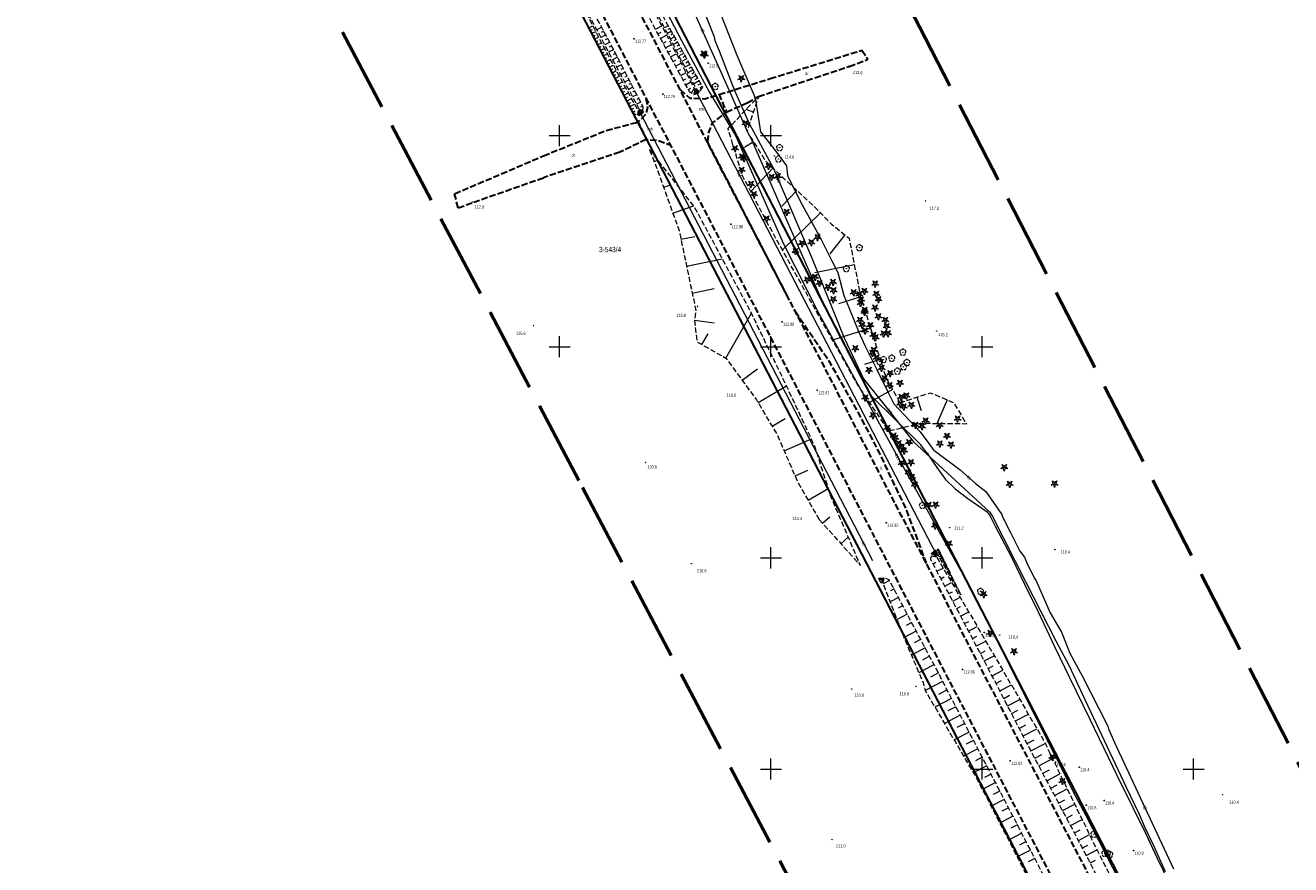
# Model space of a CAD drawing. Header units: metres. Extents: x 7531673 to 7533164, y 5721297 to 5724010.
# Tile 25 of 58: x 7532524 to 7532823, y 5721977 to 5722176. Entities that reach past the tile are written whole.
import ezdxf
from ezdxf.enums import TextEntityAlignment as Align

# ---------------------------------------------------------------- set-up
doc = ezdxf.new("R2010")
doc.units = ezdxf.units.M
for name, pattern in [('2_KTJZ01', [2, 1.5, -0.5]), ('4_1', [0]), ('4_SUPK_01', [0]), ('4_SUPT_01', [0]), ('GDE', [0]), ('GUZ', [1, 0.5, -0.5]), ('L_0_05', [1.75, 1.25, -0.5]), ('L_0_06', [2, 1.5, -0.5]), ('L_0_09', [2.5, 2, -0.5])]:
    doc.linetypes.add(name, pattern=pattern)
doc.layers.get('0').update_dxf_attribs({"color": 252})
for name, color, linetype, lineweight in [('Dzialki', 80, 'GDE', 30), ('jezdnia', 252, 'L_0_06', 18), ('k', 252, 'Continuous', 18), ('KTJZ_E_T_0', 252, 'Continuous', 15), ('KTJZ_L_0', 252, '2_KTJZ01', 18), ('Numery_dzialek', 80, 'Continuous', 30), ('opis', 7, 'Continuous', 18), ('RTPW_T_0', 252, 'Continuous', 15), ('RTPW_T_1', 252, 'Continuous', 15), ('skarpa_nieumocniona', 252, 'L_0_05', 18), ('skarpa_umocniona', 252, 'Continuous', 18), ('SUPK_E_T_0', 24, 'Continuous', 15), ('SUPK_L_0', 24, '4_SUPK_01', 18), ('SUPT_E_T_0', 30, 'Continuous', 15), ('SUPT_L_0', 30, '4_SUPT_01', 18), ('SUTT_T_0', 30, 'Continuous', 18), ('SUXX_T_6', 7, 'Continuous', 18), ('Uzytki', 252, 'GUZ', 18), ('wysokosci_naturalne', 7, 'Continuous', 18), ('wysokosci_sztuczne', 7, 'Continuous', 18)]:
    doc.layers.add(name, color=color, linetype=linetype, lineweight=lineweight)
doc.layers.add('zakres', color=7, linetype='L_0_09', lineweight=50, true_color=0xff05ff)
doc.styles.get("Standard").update_dxf_attribs({"font": 'arial.ttf'})

# ---------------------------------------------------------------- blocks, each defined once
blk = doc.blocks.new('2_RTPW01')
at = {"linetype": 'Continuous'}
blk.add_circle((0, 0), 0.045, dxfattribs=at)
blk = doc.blocks.new('2_RTPW02')
at = {"linetype": 'Continuous'}
blk.add_circle((0, 0), 0.045, dxfattribs=at)
blk = doc.blocks.new('4_SUPS01_07')
at = {"linetype": 'Continuous'}
blk.add_circle((0, 0), 0.0625, dxfattribs=at)
blk = doc.blocks.new('4_SUXX')
at = {"linetype": 'Continuous'}
blk.add_line((0, -0.25), (0, 0.25), dxfattribs=at)
blk = doc.blocks.new('OBOP01_01')
at = {"linetype": 'Continuous', "lineweight": 18}
blk.add_hatch(color=0, dxfattribs=at).paths.add_polyline_path([(0, -0.1, 1), (0, 0.1, 1)])
at = {"color": 0, "linetype": 'Continuous', "lineweight": 18, "flags": 128}
blk.add_lwpolyline([(0, -1.74), (-0.35, -0.48), (-1.65, -0.54), (-0.57, 0.18), (-1.02, 1.4), (0, 0.6), (1.02, 1.4), (0.57, 0.18), (1.65, -0.54), (0.35, -0.48), (0, -1.74)], dxfattribs=at)
at = {"color": 0, "linetype": 'Continuous', "lineweight": 18}
blk.add_circle((0, 0), 0.1, dxfattribs=at)
blk = doc.blocks.new('OBOP02_01')
at = {"linetype": 'Continuous', "lineweight": 18}
blk.add_hatch(color=0, dxfattribs=at).paths.add_polyline_path([(0, -0.1, 1), (0, 0.1, 1)])
at = {"color": 0, "linetype": 'Continuous', "lineweight": 18}
blk.add_circle((0, 0), 0.1, dxfattribs=at)
for centre, radius, start, end in [((-0.77, 0.25), 0.7, 101.63363, 222.66269), ((0, 0.8), 0.7, 29.84593, 150.15407), ((0.77, 0.25), 0.7, 317.33731, 78.36637), ((-0.46, -0.64), 0.71, 174.36932, 292.55725), ((0.46, -0.64), 0.71, 247.44275, 5.63068)]:
    blk.add_arc(centre, radius, start, end, dxfattribs=at)
blk = doc.blocks.new('RTPW01')
at = {"linetype": 'Continuous', "lineweight": 13}
blk.add_hatch(color=0, dxfattribs=at).paths.add_polyline_path([(0, -0.09, 1), (0, 0.09, 1)])
at = {"color": 0, "linetype": 'Continuous', "lineweight": 13}
blk.add_circle((0, 0), 0.0906, dxfattribs=at)
blk = doc.blocks.new('RTPW02')
at = {"linetype": 'Continuous', "lineweight": 13}
blk.add_hatch(color=0, dxfattribs=at).paths.add_polyline_path([(0, -0.09, 1), (0, 0.09, 1)])
at = {"color": 0, "linetype": 'Continuous', "lineweight": 13}
blk.add_circle((0, 0), 0.0906, dxfattribs=at)

msp = doc.modelspace()

# ---------------------------------------------------------------- linework, layer by layer
at = {"layer": 'Dzialki'}
for p, q in [((7532633.52, 5722263.15), (7532723.82, 5722088.06)), ((7532706.81, 5722079.29), (7532640.69, 5722206.86)), ((7532723.82, 5722088.06), (7532814.11, 5721912.97)), ((7532797.47, 5721904.39), (7532706.81, 5722079.29))]:
    msp.add_line(p, q, dxfattribs=at)
at = {"layer": 'jezdnia', "color": 251, "lineweight": 30, "flags": 128}
for points in [[(7532965.41, 5721608.83), (7532950.56, 5721637.5), (7532938.49, 5721660.78), (7532928.32, 5721680.42), (7532916.09, 5721703.96), (7532900.52, 5721734.01), (7532886.19, 5721761.61), (7532873.62, 5721785.82), (7532859.64, 5721812.77), (7532841.13, 5721848.28), (7532831.83, 5721866.21), (7532817.03, 5721894.56), (7532808.94, 5721910.2), (7532796.93, 5721933.25), (7532784.88, 5721956.37), (7532772.95, 5721979.29), (7532760.06, 5722004), (7532748.78, 5722025.57), (7532736.83, 5722048.64), (7532730.53, 5722060.69), (7532724.03, 5722073.21), (7532718.51, 5722083.95), (7532712.64, 5722095.2), (7532705.94, 5722108), (7532694.05, 5722130.93), (7532684.98, 5722148.36), (7532678.5, 5722160.87), (7532671.37, 5722174.56), (7532661.79, 5722192.96), (7532652.83, 5722210.22), (7532652.15, 5722211.63), (7532648.99, 5722218.17), (7532642.87, 5722230.85), (7532635.3, 5722246.57), (7532628.61, 5722259.73)], [(7532640.18, 5722213), (7532645, 5722207.54), (7532654.79, 5722188.86), (7532664.07, 5722171.1), (7532670.39, 5722158.85), (7532676.17, 5722147.84), (7532687.04, 5722126.94), (7532698.99, 5722103.93), (7532707.21, 5722088.13), (7532723.52, 5722056.73), (7532741.8, 5722021.6), (7532753.05, 5722000.01), (7532765.91, 5721975.34), (7532777.72, 5721952.62), (7532789.8, 5721929.42), (7532801.73, 5721906.58), (7532809.96, 5721890.69), (7532824.88, 5721862.11), (7532833.8, 5721845), (7532852.63, 5721808.89), (7532866.54, 5721782.16), (7532879.36, 5721757.4), (7532893.53, 5721730.06), (7532909.09, 5721700.02), (7532920.88, 5721677.22), (7532931.6, 5721656.57), (7532943.45, 5721633.69), (7532958.36, 5721604.94)], [(7532670.39, 5722158.85), (7532670.82, 5722156.68), (7532670.38, 5722155.03), (7532668.55, 5722153.2), (7532670.51, 5722149.05), (7532673.08, 5722148.92), (7532676.17, 5722147.84)], [(7532678.5, 5722160.87), (7532680.78, 5722158.88), (7532684.34, 5722158.72), (7532687.73, 5722159.72), (7532689.46, 5722155.57), (7532686.08, 5722152.99), (7532685.15, 5722150.51), (7532684.98, 5722148.36)], [(7532736.83, 5722048.64), (7532732.12, 5722061.24), (7532725.63, 5722075.01), (7532720.49, 5722084.81), (7532713.85, 5722096.42), (7532705.94, 5722108)]]:
    msp.add_lwpolyline(points, dxfattribs=at)
at = {"layer": 'k', "linetype": 'Continuous', "lineweight": 18, "flags": 128}
for points in [[(7532650, 5722147.5), (7532650, 5722152.5)], [(7532700, 5722147.5), (7532700, 5722152.5)], [(7532647.5, 5722150), (7532652.5, 5722150)], [(7532697.5, 5722150), (7532702.5, 5722150)], [(7532650, 5722097.5), (7532650, 5722102.5)], [(7532700, 5722097.5), (7532700, 5722102.5)], [(7532750, 5722097.5), (7532750, 5722102.5)], [(7532647.5, 5722100), (7532652.5, 5722100)], [(7532697.5, 5722100), (7532702.5, 5722100)], [(7532747.5, 5722100), (7532752.5, 5722100)], [(7532700, 5722047.5), (7532700, 5722052.5)], [(7532750, 5722047.5), (7532750, 5722052.5)], [(7532697.5, 5722050), (7532702.5, 5722050)], [(7532747.5, 5722050), (7532752.5, 5722050)], [(7532697.5, 5722000), (7532702.5, 5722000)], [(7532700, 5721997.5), (7532700, 5722002.5)], [(7532747.5, 5722000), (7532752.5, 5722000)], [(7532750, 5721997.5), (7532750, 5722002.5)], [(7532797.5, 5722000), (7532802.5, 5722000)], [(7532800, 5721997.5), (7532800, 5722002.5)]]:
    msp.add_lwpolyline(points, dxfattribs=at)
at = {"layer": 'KTJZ_L_0', "color": 251, "linetype": '2_KTJZ01', "lineweight": 30}
for p, q in [((7532699.83, 5722163.49), (7532721.54, 5722170.22)), ((7532718.55, 5722166.36), (7532722.94, 5722168.06)), ((7532721.54, 5722170.22), (7532722.94, 5722168.06)), ((7532697.05, 5722159.27), (7532718.55, 5722166.36)), ((7532687.73, 5722159.72), (7532699.83, 5722163.49)), ((7532694.39, 5722157.76), (7532697.05, 5722159.27)), ((7532697.05, 5722159.27), (7532697.05, 5722159.27)), ((7532689.46, 5722155.57), (7532694.39, 5722157.76)), ((7532661.04, 5722151.21), (7532668.55, 5722153.2)), ((7532646.18, 5722145.22), (7532661.04, 5722151.21)), ((7532670.51, 5722149.05), (7532664.26, 5722146.06)), ((7532684.88, 5722148.62), (7532704.27, 5722111.11)), ((7532625.15, 5722136.21), (7532646.18, 5722145.22)), ((7532664.26, 5722146.06), (7532646.19, 5722140.02)), ((7532629.66, 5722134.22), (7532646.19, 5722140.02)), ((7532625.97, 5722132.88), (7532625.15, 5722136.21)), ((7532625.97, 5722132.88), (7532629.66, 5722134.22))]:
    msp.add_line(p, q, dxfattribs=at)
at = {"layer": 'skarpa_nieumocniona', "color": 252, "lineweight": 18, "flags": 128}
for points in [[(7532681.98, 5722160.94), (7532681.79, 5722159.72), (7532680.79, 5722160.29), (7532672.62, 5722175.28), (7532662.98, 5722193.83), (7532653.56, 5722212.18), (7532650.43, 5722218.9), (7532644.41, 5722231.46), (7532636.66, 5722247.29), (7532631, 5722258.98), (7532632.34, 5722259.47), (7532637.87, 5722247.81), (7532645.53, 5722232.08), (7532651.63, 5722219.8), (7532654.9, 5722213), (7532664.62, 5722194.25), (7532674.05, 5722176.19)], [(7532682.28, 5722161.06), (7532682.9, 5722160.08), (7532683.86, 5722161.48), (7532675.21, 5722176.9), (7532665.8, 5722194.91), (7532656.22, 5722213.57), (7532652.81, 5722220.36), (7532646.74, 5722232.77), (7532639.11, 5722248.45), (7532633.35, 5722259.7), (7532632.83, 5722259.57), (7532638.27, 5722248), (7532645.92, 5722232.31), (7532651.89, 5722219.91), (7532655.17, 5722213.17), (7532664.96, 5722194.55), (7532674.36, 5722176.37)], [(7532668.59, 5722155.8), (7532668.84, 5722154.79), (7532667.65, 5722154.98), (7532660.22, 5722169.16), (7532651.3, 5722186.84), (7532641.04, 5722206.4), (7532641.25, 5722207.14), (7532641.84, 5722206.38), (7532652.05, 5722187.33), (7532660.99, 5722169.85)], [(7532668.94, 5722156.07), (7532669.81, 5722155.53), (7532669.76, 5722156.77), (7532662.72, 5722170.45), (7532653.35, 5722188.03), (7532643.43, 5722207.1), (7532642.1, 5722207.64), (7532642.28, 5722206.63), (7532652.21, 5722187.47), (7532661.39, 5722170.08)], [(7532730.52, 5722086.71), (7532737.74, 5722089.11), (7532743.28, 5722086.73), (7532746.26, 5722081.69), (7532735.31, 5722081.81), (7532727.93, 5722080), (7532720.48, 5722091.06), (7532710.96, 5722108.04), (7532699.46, 5722128.76), (7532693.26, 5722140.5), (7532689.84, 5722151.64), (7532697.05, 5722159.27), (7532694.35, 5722150.96), (7532698.83, 5722143.82), (7532710.72, 5722132.72), (7532714.34, 5722128.99), (7532718.48, 5722125.73), (7532721.22, 5722111.93), (7532727.15, 5722092.82)], [(7532711.43, 5722059.06), (7532721.16, 5722048.23), (7532714.08, 5722064.8), (7532710.41, 5722076.39), (7532703.31, 5722091.51), (7532694.88, 5722108.98), (7532681.89, 5722133.12), (7532671.18, 5722146.88), (7532672.78, 5722142.83), (7532678.27, 5722127.49), (7532682.24, 5722108.59), (7532681.9, 5722106.14), (7532682.53, 5722101.16), (7532689.35, 5722097.28), (7532696.55, 5722087.46), (7532701.49, 5722079.1), (7532706.36, 5722067.9)], [(7532961.67, 5721622.14), (7532962, 5721621.09), (7532961.03, 5721621.09), (7532951.91, 5721638.23), (7532939.8, 5721661.73), (7532929.73, 5721680.98), (7532917.5, 5721704.61), (7532901.95, 5721734.49), (7532887.47, 5721762.36), (7532875.07, 5721786.33), (7532860.99, 5721813.57), (7532842.68, 5721848.69), (7532833.18, 5721867.32), (7532818.32, 5721895.36), (7532810.37, 5721910.9), (7532798.26, 5721933.95), (7532786.31, 5721956.94), (7532774.3, 5721980.18), (7532761.41, 5722004.49), (7532750.13, 5722026.27), (7532737.8, 5722049.65), (7532738.01, 5722051.04), (7532739.12, 5722050.38), (7532764.53, 5722006.8), (7532776.5, 5721982.13), (7532788.51, 5721958.32), (7532800.65, 5721935.34), (7532812.53, 5721911.89), (7532820.3, 5721896.86), (7532835.54, 5721868.31), (7532844.58, 5721849.77), (7532862.31, 5721814.56), (7532876.71, 5721787.27), (7532888.92, 5721763.37), (7532903.28, 5721735.41), (7532918.84, 5721705.46), (7532931.02, 5721681.65), (7532940.92, 5721662.77), (7532953.3, 5721638.65)], [(7532739.44, 5722050.79), (7532738.86, 5722051.79), (7532739.6, 5722052.1), (7532744.91, 5722041.27)], [(7532726.73, 5722045.27), (7532726.45, 5722044.07), (7532732.12, 5722029.56), (7532736.02, 5722020.45), (7532736.5, 5722018.57), (7532748.73, 5721997.68), (7532761.71, 5721972.53), (7532773.8, 5721950.82), (7532785.98, 5721927.15), (7532797.94, 5721904.59), (7532805.88, 5721888.28), (7532821.78, 5721860.17), (7532830.85, 5721843.43), (7532850.17, 5721807.01), (7532863.72, 5721780.8), (7532876.69, 5721755.83), (7532890.63, 5721728.76), (7532906.52, 5721698.42), (7532917.99, 5721676.17), (7532928.9, 5721654.79), (7532940.53, 5721632.27), (7532955.59, 5721603.34), (7532956.82, 5721604.38), (7532942.09, 5721633.22), (7532930.34, 5721655.74), (7532919.59, 5721676.76), (7532907.9, 5721699.31), (7532892.19, 5721729.45), (7532878.22, 5721756.64), (7532865.22, 5721781.61), (7532851.47, 5721807.88), (7532832.55, 5721844.48), (7532823.6, 5721861.25), (7532808.52, 5721890.22), (7532800.51, 5721905.88), (7532788.47, 5721928.89), (7532776.33, 5721952.01), (7532764.71, 5721974.46), (7532751.8, 5721999.34), (7532740.53, 5722020.92), (7532739.83, 5722022.42), (7532734.86, 5722031.72), (7532727.96, 5722044.83)]]:
    msp.add_lwpolyline(points, close=True, dxfattribs=at)
at = {"layer": 'skarpa_nieumocniona', "color": 252, "linetype": 'Continuous', "lineweight": 18, "flags": 128}
for points in [[(7532657, 5722175.55), (7532657.85, 5722175.99)], [(7532657.33, 5722174.88), (7532657.76, 5722175.1)], [(7532657.67, 5722174.21), (7532658.54, 5722174.65)], [(7532658.01, 5722173.54), (7532658.44, 5722173.76)], [(7532658.35, 5722172.87), (7532659.22, 5722173.31)], [(7532659.96, 5722175.64), (7532658.79, 5722175.01)], [(7532660.9, 5722173.87), (7532659.72, 5722173.24)], [(7532660.43, 5722174.75), (7532659.84, 5722174.44)], [(7532672.67, 5722175.2), (7532674.15, 5722176.01)], [(7532673.27, 5722174.1), (7532674, 5722174.5)], [(7532673.86, 5722173), (7532675.3, 5722173.79)], [(7532675.7, 5722176.02), (7532674.8, 5722175.52)], [(7532676.44, 5722174.71), (7532675.49, 5722174.18)], [(7532676.07, 5722175.37), (7532675.61, 5722175.11)], [(7532677.17, 5722173.4), (7532676.18, 5722172.85)], [(7532676.8, 5722174.06), (7532676.32, 5722173.79)], [(7532658.68, 5722172.2), (7532659.12, 5722172.43)], [(7532659.02, 5722171.53), (7532659.9, 5722171.98)], [(7532659.36, 5722170.87), (7532659.8, 5722171.09)], [(7532659.7, 5722170.2), (7532660.58, 5722170.64)], [(7532661.84, 5722172.11), (7532660.66, 5722171.47)], [(7532661.37, 5722172.99), (7532660.78, 5722172.67)], [(7532662.78, 5722170.34), (7532661.58, 5722169.73)], [(7532662.31, 5722171.22), (7532661.72, 5722170.91)], [(7532674.46, 5722171.9), (7532675.17, 5722172.29)], [(7532675.06, 5722170.81), (7532676.46, 5722171.57)], [(7532677.9, 5722172.1), (7532676.87, 5722171.52)], [(7532677.54, 5722172.75), (7532677.03, 5722172.47)], [(7532678.64, 5722170.79), (7532677.56, 5722170.18)], [(7532678.27, 5722171.44), (7532677.74, 5722171.15)], [(7532660.04, 5722169.53), (7532660.48, 5722169.75)], [(7532660.38, 5722168.86), (7532661.27, 5722169.33)], [(7532660.73, 5722168.19), (7532661.18, 5722168.43)], [(7532661.07, 5722167.53), (7532661.99, 5722168.01)], [(7532663.69, 5722168.56), (7532662.53, 5722167.96)], [(7532663.24, 5722169.45), (7532662.65, 5722169.15)], [(7532664.15, 5722167.67), (7532663.58, 5722167.38)], [(7532675.66, 5722169.71), (7532676.35, 5722170.08)], [(7532676.26, 5722168.61), (7532677.61, 5722169.35)], [(7532676.85, 5722167.51), (7532677.52, 5722167.88)], [(7532679.37, 5722169.48), (7532678.25, 5722168.85)], [(7532679, 5722170.13), (7532678.45, 5722169.83)], [(7532680.11, 5722168.17), (7532678.94, 5722167.52)], [(7532679.74, 5722168.83), (7532679.17, 5722168.51)], [(7532680.47, 5722167.52), (7532679.88, 5722167.18)], [(7532661.42, 5722166.87), (7532661.88, 5722167.11)], [(7532661.77, 5722166.2), (7532662.7, 5722166.69)], [(7532662.12, 5722165.54), (7532662.59, 5722165.78)], [(7532662.47, 5722164.87), (7532663.41, 5722165.37)], [(7532662.81, 5722164.21), (7532663.29, 5722164.46)], [(7532664.61, 5722166.78), (7532663.48, 5722166.2)], [(7532665.52, 5722165.01), (7532664.43, 5722164.44)], [(7532665.07, 5722165.89), (7532664.51, 5722165.61)], [(7532677.45, 5722166.42), (7532678.76, 5722167.13)], [(7532678.05, 5722165.32), (7532678.69, 5722165.67)], [(7532678.65, 5722164.22), (7532679.91, 5722164.91)], [(7532680.84, 5722166.86), (7532679.63, 5722166.18)], [(7532681.57, 5722165.56), (7532680.32, 5722164.85)], [(7532681.21, 5722166.21), (7532680.59, 5722165.86)], [(7532681.94, 5722164.9), (7532681.3, 5722164.54)], [(7532663.16, 5722163.54), (7532664.13, 5722164.05)], [(7532663.51, 5722162.88), (7532664, 5722163.13)], [(7532663.86, 5722162.21), (7532664.84, 5722162.73)], [(7532664.21, 5722161.55), (7532664.7, 5722161.81)], [(7532664.55, 5722160.89), (7532665.56, 5722161.41)], [(7532666.44, 5722163.23), (7532665.38, 5722162.68)], [(7532665.98, 5722164.12), (7532665.44, 5722163.84)], [(7532667.35, 5722161.45), (7532666.32, 5722160.92)], [(7532666.9, 5722162.34), (7532666.37, 5722162.07)], [(7532679.25, 5722163.12), (7532679.87, 5722163.46)], [(7532679.84, 5722162.02), (7532681.07, 5722162.69)], [(7532682.31, 5722164.25), (7532681.01, 5722163.52)], [(7532683.04, 5722162.94), (7532681.7, 5722162.19)], [(7532682.67, 5722163.59), (7532682.01, 5722163.22)], [(7532683.41, 5722162.29), (7532682.72, 5722161.9)], [(7532683.77, 5722161.63), (7532683.14, 5722161.27)], [(7532664.9, 5722160.22), (7532665.41, 5722160.49)], [(7532665.25, 5722159.56), (7532666.27, 5722160.09)], [(7532665.6, 5722158.89), (7532666.11, 5722159.16)], [(7532665.94, 5722158.23), (7532666.98, 5722158.77)], [(7532668.27, 5722159.67), (7532667.27, 5722159.16)], [(7532667.81, 5722160.56), (7532667.3, 5722160.3)], [(7532668.73, 5722158.78), (7532668.24, 5722158.53)], [(7532680.44, 5722160.93), (7532681.04, 5722161.25)], [(7532681.24, 5722160.03), (7532681.87, 5722161.13)], [(7532683.11, 5722160.39), (7532682.39, 5722160.88)], [(7532683.53, 5722161), (7532683.34, 5722161.14)], [(7532666.29, 5722157.56), (7532666.82, 5722157.84)], [(7532666.64, 5722156.9), (7532667.7, 5722157.45)], [(7532666.99, 5722156.24), (7532667.52, 5722156.51)], [(7532667.34, 5722155.57), (7532667.87, 5722155.85)], [(7532667.73, 5722154.97), (7532667.8, 5722155.41)], [(7532669.18, 5722157.89), (7532668.22, 5722157.4)], [(7532668.47, 5722154.85), (7532668.61, 5722155.72)], [(7532669.79, 5722156.03), (7532669.04, 5722156)], [(7532669.64, 5722157), (7532669.17, 5722156.76)], [(7532695.86, 5722155.58), (7532694.11, 5722156.15)], [(7532695.89, 5722148.51), (7532693.76, 5722147.17)], [(7532672.38, 5722143.85), (7532673.26, 5722144.2)], [(7532700.45, 5722142.31), (7532695.25, 5722136.74)], [(7532674.6, 5722137.75), (7532676.04, 5722138.26)], [(7532706.12, 5722137.02), (7532702.6, 5722133.25)], [(7532676.79, 5722131.63), (7532681.68, 5722133.38)], [(7532711.73, 5722131.68), (7532702.71, 5722122.91)], [(7532678.71, 5722125.43), (7532681.99, 5722126.12)], [(7532717.49, 5722126.52), (7532713.95, 5722122.02)], [(7532680.04, 5722119.07), (7532688.49, 5722120.84)], [(7532719.74, 5722119.38), (7532710.41, 5722117.52)], [(7532681.38, 5722112.71), (7532686.54, 5722113.79)], [(7532721.27, 5722111.78), (7532715.99, 5722110.14)], [(7532689.31, 5722097.3), (7532695.37, 5722107.96)], [(7532681.92, 5722106.32), (7532686.58, 5722105.66)], [(7532723.57, 5722104.38), (7532714.58, 5722101.59)], [(7532683.66, 5722100.52), (7532685.12, 5722103.09)], [(7532725.86, 5722096.97), (7532722.16, 5722095.82)], [(7532693.16, 5722092.08), (7532696.81, 5722094.75)], [(7532696.94, 5722086.8), (7532703.66, 5722090.76)], [(7532728.79, 5722089.84), (7532723.33, 5722086.83)], [(7532734.48, 5722088.03), (7532735.52, 5722084.91)], [(7532741.71, 5722087.41), (7532739.29, 5722081.76)], [(7532700.25, 5722081.2), (7532703.34, 5722083.02)], [(7532703.11, 5722075.37), (7532709.57, 5722078.18)], [(7532705.7, 5722069.41), (7532708.74, 5722070.74)], [(7532708.77, 5722063.69), (7532713.56, 5722066.44)], [(7532712.2, 5722058.2), (7532713.9, 5722059.72)], [(7532716.55, 5722053.36), (7532718.3, 5722054.94)], [(7532738.97, 5722051.84), (7532739.21, 5722051.28)], [(7532739.2, 5722051.94), (7532739.27, 5722051.78)], [(7532739.96, 5722051.37), (7532739.3, 5722051.04)], [(7532739.74, 5722051.82), (7532739.33, 5722051.62)], [(7532739.43, 5722052.03), (7532739.46, 5722051.96)], [(7532739.85, 5722051.6), (7532739.53, 5722051.44)], [(7532739.63, 5722052.04), (7532739.55, 5722052)], [(7532740.18, 5722050.92), (7532739.55, 5722050.61)], [(7532740.07, 5722051.15), (7532739.75, 5722050.99)], [(7532740.29, 5722050.7), (7532739.98, 5722050.55)], [(7532720.89, 5722048.53), (7532720.94, 5722048.57)], [(7532737.92, 5722050.46), (7532739.18, 5722050.27)], [(7532738.35, 5722048.6), (7532739.04, 5722048.97)], [(7532739.28, 5722046.83), (7532740.74, 5722047.6)], [(7532740.4, 5722050.47), (7532739.8, 5722050.18)], [(7532740.62, 5722050.02), (7532740.05, 5722049.74)], [(7532740.51, 5722050.25), (7532740.22, 5722050.1)], [(7532740.84, 5722049.58), (7532740.3, 5722049.31)], [(7532740.73, 5722049.8), (7532740.45, 5722049.66)], [(7532741.06, 5722049.13), (7532740.55, 5722048.87)], [(7532740.95, 5722049.35), (7532740.69, 5722049.22)], [(7532741.28, 5722048.68), (7532740.8, 5722048.44)], [(7532741.17, 5722048.9), (7532740.92, 5722048.78)], [(7532741.5, 5722048.23), (7532741.05, 5722048)], [(7532741.39, 5722048.45), (7532741.16, 5722048.34)], [(7532741.72, 5722047.78), (7532741.3, 5722047.57)], [(7532741.61, 5722048), (7532741.39, 5722047.9)], [(7532741.83, 5722047.55), (7532741.63, 5722047.45)], [(7532728.07, 5722044.62), (7532726.55, 5722043.82)], [(7532740.21, 5722045.06), (7532740.98, 5722045.47)], [(7532741.94, 5722047.33), (7532741.55, 5722047.14)], [(7532742.16, 5722046.88), (7532741.79, 5722046.7)], [(7532742.05, 5722047.11), (7532741.86, 5722047.01)], [(7532742.38, 5722046.43), (7532742.04, 5722046.27)], [(7532742.27, 5722046.66), (7532742.1, 5722046.57)], [(7532742.6, 5722045.98), (7532742.29, 5722045.83)], [(7532742.49, 5722046.21), (7532742.33, 5722046.13)], [(7532742.82, 5722045.53), (7532742.54, 5722045.4)], [(7532742.71, 5722045.76), (7532742.57, 5722045.69)], [(7532743.04, 5722045.09), (7532742.79, 5722044.96)], [(7532742.93, 5722045.31), (7532742.8, 5722045.24)], [(7532743.15, 5722044.86), (7532743.04, 5722044.8)], [(7532743.26, 5722044.64), (7532743.04, 5722044.53)], [(7532729.12, 5722042.63), (7532728.25, 5722042.17)], [(7532741.15, 5722043.3), (7532742.75, 5722044.14)], [(7532742.08, 5722041.53), (7532742.92, 5722041.97)], [(7532743.37, 5722044.41), (7532743.27, 5722044.36)], [(7532743.48, 5722044.19), (7532743.29, 5722044.09)], [(7532743.59, 5722043.96), (7532743.5, 5722043.92)], [(7532743.7, 5722043.74), (7532743.54, 5722043.66)], [(7532743.81, 5722043.51), (7532743.74, 5722043.48)], [(7532743.92, 5722043.29), (7532743.79, 5722043.22)], [(7532744.03, 5722043.06), (7532743.97, 5722043.04)], [(7532744.14, 5722042.84), (7532744.04, 5722042.79)], [(7532744.25, 5722042.62), (7532744.21, 5722042.59)], [(7532744.36, 5722042.39), (7532744.29, 5722042.36)], [(7532744.47, 5722042.17), (7532744.44, 5722042.15)], [(7532744.58, 5722041.94), (7532744.54, 5722041.92)], [(7532744.69, 5722041.72), (7532744.68, 5722041.71)], [(7532730.17, 5722040.64), (7532728.2, 5722039.6)], [(7532731.21, 5722038.65), (7532730.12, 5722038.07)], [(7532743.01, 5722039.76), (7532744.77, 5722040.68)], [(7532744.8, 5722041.49), (7532744.79, 5722041.49)], [(7532732.26, 5722036.66), (7532729.84, 5722035.38)], [(7532743.95, 5722037.99), (7532744.86, 5722038.47)], [(7532744.88, 5722036.22), (7532746.79, 5722037.23)], [(7532734.36, 5722032.67), (7532731.49, 5722031.17)], [(7532733.31, 5722034.66), (7532731.99, 5722033.97)], [(7532745.81, 5722034.45), (7532746.8, 5722034.97)], [(7532746.75, 5722032.68), (7532748.8, 5722033.77)], [(7532735.41, 5722030.69), (7532733.88, 5722029.86)], [(7532747.68, 5722030.91), (7532748.75, 5722031.48)], [(7532748.61, 5722029.14), (7532750.82, 5722030.31)], [(7532736.47, 5722028.7), (7532733.23, 5722026.97)], [(7532737.54, 5722026.72), (7532735.83, 5722025.8)], [(7532749.55, 5722027.38), (7532750.69, 5722027.98)], [(7532750.47, 5722025.6), (7532752.85, 5722026.83)], [(7532738.6, 5722024.74), (7532735.01, 5722022.81)], [(7532751.39, 5722023.83), (7532752.62, 5722024.47)], [(7532740.63, 5722020.72), (7532736.5, 5722018.57)], [(7532739.66, 5722022.75), (7532737.78, 5722021.75)], [(7532752.31, 5722022.05), (7532754.86, 5722023.37)], [(7532753.23, 5722020.28), (7532754.55, 5722020.96)], [(7532741.67, 5722018.73), (7532739.65, 5722017.67)], [(7532754.15, 5722018.5), (7532756.88, 5722019.91)], [(7532742.71, 5722016.73), (7532738.77, 5722014.68)], [(7532743.75, 5722014.74), (7532741.83, 5722013.74)], [(7532755.07, 5722016.72), (7532756.48, 5722017.45)], [(7532755.99, 5722014.95), (7532758.9, 5722016.45)], [(7532744.79, 5722012.74), (7532741.05, 5722010.79)], [(7532756.91, 5722013.17), (7532758.41, 5722013.95)], [(7532757.83, 5722011.4), (7532760.92, 5722012.99)], [(7532746.88, 5722008.76), (7532743.33, 5722006.9)], [(7532745.84, 5722010.75), (7532744.01, 5722009.8)], [(7532758.75, 5722009.62), (7532760.34, 5722010.44)], [(7532759.67, 5722007.84), (7532762.93, 5722009.53)], [(7532747.92, 5722006.76), (7532746.19, 5722005.86)], [(7532760.59, 5722006.07), (7532762.27, 5722006.94)], [(7532761.51, 5722004.29), (7532764.88, 5722006.08)], [(7532748.96, 5722004.77), (7532745.6, 5722003.01)], [(7532750, 5722002.77), (7532748.37, 5722001.92)], [(7532762.45, 5722002.53), (7532764.1, 5722003.4)], [(7532751.05, 5722000.78), (7532747.88, 5721999.12)], [(7532763.39, 5722000.76), (7532766.63, 5722002.48)], [(7532764.32, 5721998.99), (7532765.91, 5721999.83)], [(7532753.12, 5721996.79), (7532750.02, 5721995.18)], [(7532752.09, 5721998.78), (7532750.54, 5721997.98)], [(7532765.26, 5721997.23), (7532768.37, 5721998.88)], [(7532754.16, 5721994.79), (7532752.6, 5721993.98)], [(7532766.2, 5721995.46), (7532767.72, 5721996.27)], [(7532767.13, 5721993.69), (7532770.12, 5721995.28)], [(7532755.19, 5721992.79), (7532752.08, 5721991.18)], [(7532756.23, 5721990.79), (7532754.67, 5721989.99)], [(7532768.07, 5721991.92), (7532769.53, 5721992.7)], [(7532769.01, 5721990.16), (7532771.87, 5721991.68)], [(7532757.27, 5721988.8), (7532754.15, 5721987.18)], [(7532769.95, 5721988.39), (7532771.35, 5721989.13)], [(7532770.88, 5721986.62), (7532773.62, 5721988.08)], [(7532759.34, 5721984.8), (7532756.21, 5721983.18)], [(7532758.3, 5721986.8), (7532756.74, 5721985.99)], [(7532771.82, 5721984.86), (7532773.16, 5721985.57)], [(7532760.38, 5721982.81), (7532758.81, 5721981.99)], [(7532772.76, 5721983.09), (7532775.37, 5721984.47)], [(7532773.69, 5721981.32), (7532774.97, 5721982)], [(7532761.41, 5721980.81), (7532758.28, 5721979.18)], [(7532762.45, 5721978.81), (7532760.88, 5721978)], [(7532774.62, 5721979.55), (7532777.15, 5721980.86)], [(7532775.54, 5721977.78), (7532776.79, 5721978.42)]]:
    msp.add_lwpolyline(points, dxfattribs=at)
at = {"layer": 'skarpa_umocniona', "color": 252, "linetype": 'Continuous', "lineweight": 18, "flags": 128}
for points in [[(7532682.28, 5722161.06), (7532681.98, 5722160.94), (7532681.79, 5722159.72), (7532682.9, 5722160.08)], [(7532668.94, 5722156.07), (7532668.59, 5722155.8), (7532668.84, 5722154.79), (7532669.81, 5722155.53)], [(7532738.86, 5722051.79), (7532738.01, 5722051.04), (7532739.12, 5722050.38), (7532739.44, 5722050.79)], [(7532725.54, 5722045.22), (7532726.73, 5722045.27), (7532726.45, 5722044.07), (7532726.01, 5722044.07)]]:
    msp.add_lwpolyline(points, close=True, dxfattribs=at)
for points in [[(7532681.91, 5722159.76), (7532681.83, 5722159.99)], [(7532682.14, 5722159.83), (7532682.03, 5722160.19)], [(7532682.38, 5722159.91), (7532682.04, 5722160.96)], [(7532682.62, 5722159.99), (7532682.45, 5722160.52)], [(7532682.86, 5722160.06), (7532682.81, 5722160.22)], [(7532669.34, 5722155.17), (7532668.76, 5722155.93)], [(7532669.14, 5722155.02), (7532668.88, 5722155.36)], [(7532669.54, 5722155.32), (7532669.26, 5722155.68)], [(7532669.73, 5722155.47), (7532669.58, 5722155.67)], [(7532668.94, 5722154.87), (7532668.77, 5722155.09)], [(7532738.01, 5722051.04), (7532738.04, 5722051.02)], [(7532738.2, 5722051.21), (7532738.47, 5722050.91)], [(7532738.39, 5722051.38), (7532739.19, 5722050.47)], [(7532738.58, 5722051.54), (7532738.96, 5722051.11)], [(7532738.76, 5722051.71), (7532739.19, 5722051.23)], [(7532725.67, 5722045.22), (7532725.68, 5722044.87)], [(7532725.92, 5722045.24), (7532725.94, 5722044.71)], [(7532726.16, 5722045.25), (7532726.22, 5722044.07)], [(7532726.41, 5722045.26), (7532726.44, 5722044.69)], [(7532726.66, 5722045.27), (7532726.68, 5722045.04)]]:
    msp.add_lwpolyline(points, dxfattribs=at)
at = {"layer": 'SUPK_L_0', "linetype": '4_SUPK_01'}
for p, q in [((7532739.24, 5722050.61), (7532681.97, 5722161.1)), ((7532668.82, 5722155.89), (7532724.06, 5722049.36))]:
    msp.add_line(p, q, dxfattribs=at)
at = {"layer": 'SUPK_L_0', "linetype": '4_1'}
for p, q in [((7532739.24, 5722050.61), (7532681.97, 5722161.1)), ((7532668.82, 5722155.89), (7532724.06, 5722049.36))]:
    msp.add_line(p, q, dxfattribs=at)
at = {"layer": 'SUPT_L_0', "linetype": '4_SUPT_01'}
for p, q in [((7532677.59, 5722188.79), (7532690.05, 5722160.85)), ((7532673.61, 5722182.53), (7532678.81, 5722172.49)), ((7532683.06, 5722182.21), (7532686.54, 5722173.37)), ((7532687.97, 5722179.05), (7532691.95, 5722169.07)), ((7532686.54, 5722173.37), (7532686.75, 5722172.55)), ((7532678.81, 5722172.49), (7532685.42, 5722160.37)), ((7532686.75, 5722172.55), (7532687.76, 5722170.08)), ((7532687.76, 5722170.08), (7532691.35, 5722160.67)), ((7532691.95, 5722169.07), (7532696.26, 5722158.95)), ((7532685.42, 5722160.37), (7532691.65, 5722150.02)), ((7532690.05, 5722160.85), (7532694.54, 5722150.65)), ((7532691.35, 5722160.67), (7532694.87, 5722152.89)), ((7532696.26, 5722158.95), (7532697.52, 5722150.89)), ((7532694.87, 5722152.89), (7532700.65, 5722142.05)), ((7532691.65, 5722150.02), (7532702.94, 5722124.38)), ((7532694.54, 5722150.65), (7532695.33, 5722149.22)), ((7532697.52, 5722150.89), (7532701.04, 5722146.41)), ((7532695.33, 5722149.22), (7532699.96, 5722138.54)), ((7532701.04, 5722146.41), (7532703.7, 5722142.83)), ((7532700.65, 5722142.05), (7532701.6, 5722139.78)), ((7532703.7, 5722142.83), (7532703.91, 5722140.59)), ((7532703.91, 5722140.59), (7532704.08, 5722140.17)), ((7532699.96, 5722138.54), (7532703.45, 5722130.58)), ((7532701.6, 5722139.78), (7532703.48, 5722135.6)), ((7532704.08, 5722140.17), (7532707.33, 5722133.79)), ((7532703.48, 5722135.6), (7532709.56, 5722121.21)), ((7532707.33, 5722133.79), (7532711.88, 5722125.36)), ((7532703.45, 5722130.58), (7532706.24, 5722124.26)), ((7532711.88, 5722125.36), (7532714.42, 5722120.36)), ((7532702.94, 5722124.38), (7532711.29, 5722108)), ((7532706.24, 5722124.26), (7532709.6, 5722116.6)), ((7532709.56, 5722121.21), (7532717.32, 5722102.13)), ((7532714.42, 5722120.36), (7532715.83, 5722117.56)), ((7532710.06, 5722115.54), (7532709.6, 5722116.6)), ((7532715.83, 5722117.56), (7532717.27, 5722112.13)), ((7532713.01, 5722109), (7532710.06, 5722115.54)), ((7532717.27, 5722112.13), (7532718.45, 5722109.31)), ((7532711.29, 5722108), (7532729.6, 5722074.52)), ((7532723.73, 5722088.36), (7532713.01, 5722109)), ((7532718.45, 5722109.31), (7532720.77, 5722103.46)), ((7532717.32, 5722102.13), (7532721.93, 5722092.4)), ((7532720.77, 5722103.46), (7532722.19, 5722100.27)), ((7532722.19, 5722100.27), (7532724.89, 5722094.96)), ((7532721.93, 5722092.4), (7532727.86, 5722084.92)), ((7532724.89, 5722094.96), (7532727.81, 5722088.99)), ((7532735.48, 5722076.76), (7532723.73, 5722088.36)), ((7532727.81, 5722088.99), (7532729.05, 5722086.5)), ((7532729.05, 5722086.5), (7532732.82, 5722082.55)), ((7532727.86, 5722084.92), (7532733.63, 5722077.55)), ((7532732.82, 5722082.55), (7532735.32, 5722079.84)), ((7532733.63, 5722077.55), (7532751.81, 5722060.8)), ((7532735.32, 5722079.84), (7532737.62, 5722076.78)), ((7532729.6, 5722074.52), (7532745.31, 5722046.22)), ((7532737.02, 5722074.64), (7532735.48, 5722076.76)), ((7532737.02, 5722074.64), (7532739.27, 5722071.41)), ((7532737.62, 5722076.78), (7532738.37, 5722075.69)), ((7532738.37, 5722075.69), (7532738.56, 5722075.51)), ((7532738.56, 5722075.51), (7532744.77, 5722070.84)), ((7532739.27, 5722071.41), (7532741.29, 5722068.52)), ((7532741.29, 5722068.52), (7532743.62, 5722066.35)), ((7532744.77, 5722070.84), (7532748.39, 5722067.63)), ((7532743.62, 5722066.35), (7532746.57, 5722064.06)), ((7532748.39, 5722067.63), (7532750.84, 5722065.7)), ((7532750.84, 5722065.7), (7532754.66, 5722060.28)), ((7532746.57, 5722064.06), (7532751.15, 5722060.93)), ((7532751.15, 5722060.93), (7532751.75, 5722060.12)), ((7532751.75, 5722060.12), (7532752.01, 5722059.59)), ((7532751.81, 5722060.8), (7532752.43, 5722059.79)), ((7532752.01, 5722059.59), (7532753.04, 5722057.54)), ((7532752.43, 5722059.79), (7532760.32, 5722044.22)), ((7532754.66, 5722060.28), (7532754.76, 5722059.72)), ((7532754.76, 5722059.72), (7532756.72, 5722055.99)), ((7532753.04, 5722057.54), (7532756.91, 5722050.14)), ((7532756.72, 5722055.99), (7532758.92, 5722051.57)), ((7532758.92, 5722051.57), (7532760, 5722050.19)), ((7532756.91, 5722050.14), (7532760.1, 5722043.63)), ((7532760, 5722050.19), (7532760.46, 5722049)), ((7532760.46, 5722049), (7532762.27, 5722045.24)), ((7532745.31, 5722046.22), (7532753.62, 5722030.21)), ((7532762.27, 5722045.24), (7532762.73, 5722044.54)), ((7532762.73, 5722044.54), (7532766.08, 5722036.95)), ((7532760.1, 5722043.63), (7532763.22, 5722037.21)), ((7532760.32, 5722044.22), (7532767.41, 5722030.32)), ((7532763.22, 5722037.21), (7532767.16, 5722028.88)), ((7532766.08, 5722036.95), (7532768.73, 5722032.4)), ((7532753.62, 5722030.21), (7532772.17, 5721993.41)), ((7532767.41, 5722030.32), (7532770.53, 5722024.42)), ((7532768.73, 5722032.4), (7532770.72, 5722027.44)), ((7532767.16, 5722028.88), (7532770.61, 5722021.64)), ((7532770.72, 5722027.44), (7532773.61, 5722022.09)), ((7532770.53, 5722024.42), (7532773.64, 5722017.83)), ((7532770.61, 5722021.64), (7532775.38, 5722011.93)), ((7532773.61, 5722022.09), (7532779.72, 5722010.11)), ((7532773.64, 5722017.83), (7532777.58, 5722009.42)), ((7532775.38, 5722011.93), (7532779.79, 5722002.84)), ((7532777.58, 5722009.42), (7532784.03, 5721995.71)), ((7532779.72, 5722010.11), (7532779.85, 5722009.48)), ((7532779.85, 5722009.48), (7532781.27, 5722006.29)), ((7532781.27, 5722006.29), (7532787.33, 5721993.26)), ((7532779.79, 5722002.84), (7532781.86, 5721998.55)), ((7532781.86, 5721998.55), (7532785.62, 5721990.9)), ((7532784.03, 5721995.71), (7532787.1, 5721989.31)), ((7532772.17, 5721993.41), (7532774.44, 5721989.18)), ((7532785.62, 5721990.9), (7532788.6, 5721984.83)), ((7532787.33, 5721993.26), (7532795.28, 5721976.38)), ((7532774.44, 5721989.18), (7532785.02, 5721968.52)), ((7532787.1, 5721989.31), (7532788.41, 5721986.34)), ((7532788.41, 5721986.34), (7532790.49, 5721981.85)), ((7532788.6, 5721984.83), (7532791.34, 5721979.06)), ((7532790.49, 5721981.85), (7532793.28, 5721975.76)), ((7532791.34, 5721979.06), (7532794.03, 5721973.34))]:
    msp.add_line(p, q, dxfattribs=at)
at = {"layer": 'Uzytki'}
for p, q in [((7532994.4, 5721563.34), (7532633.53, 5722263.15)), ((7532640.69, 5722206.86), (7532968.82, 5721573.78))]:
    msp.add_line(p, q, dxfattribs=at)
at = {"layer": 'wysokosci_naturalne', "color": 252}
for p in [(7532685.17, 5722167.11), (7532750.46, 5722032.34), (7532767.35, 5722001.66), (7532772.94, 5722000.43), (7532774.62, 5721991.45), (7532778.83, 5721992.55), (7532785.81, 5721980.67), (7532781.01, 5721977.44)]:
    msp.add_point(p, dxfattribs=at)
at = {"layer": 'wysokosci_sztuczne', "color": 252}
for p in [(7532667.61, 5722172.94), (7532674.43, 5722159.84), (7532690.53, 5722129), (7532702.63, 5722105.91), (7532710.94, 5722089.71), (7532727.29, 5722058.33), (7532745.34, 5722023.59), (7532756.62, 5722001.94)]:
    msp.add_point(p, dxfattribs=at)
at = {"layer": 'zakres', "color": 6, "lineweight": 50, "ltscale": 10}
msp.add_lwpolyline([(7531711.14, 5723861.32), (7531927.66, 5723451.28), (7532248.91, 5722837.99), (7532655.42, 5722066.69), (7533061.63, 5721296.9), (7533163.78, 5721347.42), (7533045.85, 5721572.87), (7532868.05, 5721917.16), (7532735.17, 5722175.75), (7532682.94, 5722276.17), (7532755.64, 5722321.46), (7532723.06, 5722383.63), (7532650.28, 5722338.29), (7532322.07, 5722954.54), (7532208.28, 5723169.59), (7531836.58, 5723882.95), (7531911.57, 5723950.84), (7531857.88, 5724010.14), (7531797.9, 5723955.84), (7531782.57, 5723984.68), (7531673.37, 5723932.85)], close=True, dxfattribs=at)

# ---------------------------------------------------------------- block references
at = {"color": 74, "linetype": 'Continuous', "xscale": 0.5, "yscale": 0.5, "zscale": 0.5}
for name, p in [('OBOP01_01', (7532684.11, 5722169.37)), ('OBOP01_01', (7532684.29, 5722169.13)), ('OBOP02_01', (7532686.81, 5722161.61)), ('OBOP01_01', (7532692.97, 5722163.52)), ('OBOP01_01', (7532694.02, 5722152.86)), ('OBOP01_01', (7532691.52, 5722146.91)), ('OBOP02_01', (7532702.05, 5722147.14)), ('OBOP01_01', (7532693.16, 5722144.96)), ('OBOP01_01', (7532693.64, 5722144.55)), ('OBOP01_01', (7532699.44, 5722142.78)), ('OBOP02_01', (7532701.76, 5722144.43)), ('OBOP01_01', (7532693.07, 5722141.85)), ('OBOP01_01', (7532700.14, 5722140.17)), ('OBOP01_01', (7532701.67, 5722140.31)), ('OBOP01_01', (7532695.27, 5722138.47)), ('OBOP01_01', (7532695.99, 5722136.09)), ('OBOP01_01', (7532703.75, 5722131.87)), ('OBOP01_01', (7532698.97, 5722130.31)), ('OBOP01_01', (7532709.57, 5722124.66)), ('OBOP01_01', (7532711.02, 5722125.84)), ('OBOP01_01', (7532705.81, 5722122.59)), ('OBOP01_01', (7532707.38, 5722124.48)), ('OBOP02_01', (7532720.93, 5722123.43)), ('OBOP01_01', (7532708.57, 5722115.85)), ('OBOP01_01', (7532710.45, 5722116.48)), ('OBOP02_01', (7532717.83, 5722118.46)), ('OBOP01_01', (7532711.49, 5722115.05)), ('OBOP01_01', (7532713.51, 5722114.08)), ('OBOP01_01', (7532714.7, 5722115.26)), ('OBOP01_01', (7532714.84, 5722113.3)), ('OBOP01_01', (7532719.59, 5722112.81)), ('OBOP01_01', (7532722.11, 5722113.15)), ('OBOP01_01', (7532724.66, 5722114.87)), ('OBOP01_01', (7532714.73, 5722111.17)), ('OBOP01_01', (7532720.91, 5722112.35)), ('OBOP01_01', (7532721.22, 5722110.3)), ('OBOP01_01', (7532721.29, 5722111.11)), ('OBOP01_01', (7532724.95, 5722112.46)), ('OBOP01_01', (7532725.45, 5722111.18)), ('OBOP01_01', (7532722.17, 5722108.19)), ('OBOP01_01', (7532722.19, 5722108.64)), ('OBOP01_01', (7532724.65, 5722109.18)), ('OBOP01_01', (7532725.41, 5722107.14)), ('OBOP01_01', (7532721.07, 5722106.27)), ('OBOP01_01', (7532721.61, 5722105.11)), ('OBOP01_01', (7532722.27, 5722103.77)), ('OBOP01_01', (7532723.51, 5722105.05)), ('OBOP01_01', (7532727.09, 5722106.28)), ('OBOP01_01', (7532727.35, 5722104.8)), ('OBOP01_01', (7532724.26, 5722102.75)), ('OBOP01_01', (7532724.75, 5722102.16)), ('OBOP01_01', (7532726.66, 5722103.06)), ('OBOP01_01', (7532727.7, 5722103.15)), ('OBOP01_01', (7532719.94, 5722099.56)), ('OBOP01_01', (7532724, 5722098.45)), ('OBOP01_01', (7532724.33, 5722099.16)), ('OBOP02_01', (7532731.21, 5722098.69)), ('OBOP01_01', (7532725, 5722097.36)), ('OBOP02_01', (7532725.69, 5722096.53)), ('OBOP01_01', (7532726.18, 5722094.9)), ('OBOP02_01', (7532726.62, 5722096.94)), ('OBOP02_01', (7532728.59, 5722097.26)), ('OBOP02_01', (7532731.39, 5722095.24)), ('OBOP02_01', (7532732.17, 5722096.24)), ('OBOP01_01', (7532723.19, 5722094.44)), ('OBOP01_01', (7532726.89, 5722092.48)), ('OBOP01_01', (7532728.21, 5722093.66)), ('OBOP02_01', (7532729.92, 5722094.19)), ('OBOP01_01', (7532728.1, 5722090.86)), ('OBOP01_01', (7532730.53, 5722091.41)), ('OBOP01_01', (7532722.32, 5722087.91)), ('OBOP01_01', (7532730.58, 5722086.51)), ('OBOP01_01', (7532730.84, 5722088.06)), ('OBOP01_01', (7532731.42, 5722085.76)), ('OBOP01_01', (7532732.05, 5722088.38)), ('OBOP01_01', (7532733.24, 5722086.16)), ('OBOP01_01', (7532724.14, 5722083.69)), ('OBOP01_01', (7532744.16, 5722082.9)), ('OBOP01_01', (7532727.54, 5722080.72)), ('OBOP01_01', (7532734.19, 5722081.41)), ('OBOP01_01', (7532735.75, 5722081.09)), ('OBOP01_01', (7532736.58, 5722082.46)), ('OBOP01_01', (7532739.94, 5722081.39)), ('OBOP01_01', (7532729.04, 5722078.87)), ('OBOP01_01', (7532729.4, 5722078.34)), ('OBOP01_01', (7532730.21, 5722077.11)), ('OBOP01_01', (7532732.69, 5722077.36)), ('OBOP01_01', (7532739.96, 5722076.99)), ('OBOP01_01', (7532741.64, 5722078.86)), ('OBOP01_01', (7532742.6, 5722076.77)), ('OBOP01_01', (7532730.97, 5722076.23)), ('OBOP01_01', (7532731.51, 5722075.34)), ('OBOP01_01', (7532730.91, 5722072.4)), ('OBOP01_01', (7532733.11, 5722072.56)), ('OBOP01_01', (7532755.2, 5722071.43)), ('OBOP01_01', (7532732.55, 5722070.13)), ('OBOP01_01', (7532733.4, 5722069.14)), ('OBOP01_01', (7532734.07, 5722067.31)), ('OBOP01_01', (7532756.5, 5722067.47)), ('OBOP01_01', (7532767.1, 5722067.51)), ('OBOP02_01', (7532735.83, 5722062.42)), ('OBOP01_01', (7532737.33, 5722062.46)), ('OBOP01_01', (7532738.95, 5722062.55)), ('OBOP01_01', (7532738.85, 5722057.62)), ('OBOP01_01', (7532742.12, 5722053.3)), ('OBOP02_01', (7532749.59, 5722042.05)), ('OBOP01_01', (7532750.36, 5722041.36)), ('OBOP01_01', (7532751.91, 5722032.18)), ('OBOP01_01', (7532757.53, 5722027.82)), ('OBOP01_01', (7532766.61, 5722002.83)), ('OBOP01_01', (7532768.98, 5721997.09)), ('OBOP02_01', (7532776.42, 5721984.57)), ('OBOP02_01', (7532779.01, 5721979.99)), ('OBOP02_01', (7532779.63, 5721980.04)), ('OBOP02_01', (7532780.17, 5721979.77))]:
    msp.add_blockref(name, p, dxfattribs=at)
at = {"layer": 'RTPW_T_0'}
for p in [(7532718.46, 5722166.46), (7532700.83, 5722145.16), (7532736.57, 5722134.5), (7532629.39, 5722134.24), (7532682.62, 5722109.53), (7532643.81, 5722104.97), (7532739.21, 5722103.74), (7532694.69, 5722089.8), (7532670.31, 5722072.59), (7532710.35, 5722061.03), (7532742.31, 5722057.12), (7532767.18, 5722051.98), (7532681.16, 5722048.64), (7532754.13, 5722031.76), (7532719.07, 5722018.96), (7532734.32, 5722019.61), (7532806.84, 5721993.93), (7532714.46, 5721983.25)]:
    msp.add_blockref('2_RTPW01', p, dxfattribs=at)
at = {"layer": 'RTPW_T_1'}
for p in [(7532681.97, 5722161.1), (7532739.24, 5722050.61)]:
    msp.add_blockref('2_RTPW02', p, dxfattribs=at)
at = {"layer": 'SUTT_T_0'}
msp.add_blockref('4_SUPS01_07', (7532729.6, 5722074.52), dxfattribs=at)
at = {"layer": 'SUXX_T_6'}
for p, rotation in [((7532709.6, 5722116.6), 113.5716651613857), ((7532737.02, 5722074.64), 125.4280266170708)]:
    msp.add_blockref('4_SUXX', p, dxfattribs=dict(at, rotation=rotation))
at = {"layer": 'wysokosci_naturalne', "color": 252, "linetype": 'Continuous', "xscale": 0.5, "yscale": 0.5, "zscale": 0.5}
for p in [(7532685.17, 5722167.11), (7532750.46, 5722032.34), (7532767.35, 5722001.66), (7532772.94, 5722000.43), (7532774.62, 5721991.45), (7532778.83, 5721992.55), (7532785.81, 5721980.67), (7532781.01, 5721977.44)]:
    msp.add_blockref('RTPW01', p, dxfattribs=at)
at = {"layer": 'wysokosci_sztuczne', "color": 252, "linetype": 'Continuous', "xscale": 0.5, "yscale": 0.5, "zscale": 0.5}
for p in [(7532667.61, 5722172.94), (7532674.43, 5722159.84), (7532690.53, 5722129), (7532702.63, 5722105.91), (7532710.94, 5722089.71), (7532727.29, 5722058.33), (7532745.34, 5722023.59), (7532756.62, 5722001.94)]:
    msp.add_blockref('RTPW02', p, dxfattribs=at)

# ---------------------------------------------------------------- texts
at = {"layer": 'KTJZ_E_T_0', "width": 0.7}
for p in [(7532708.08, 5722164.33), (7532652.83, 5722144.97)]:
    msp.add_text('dr.', height=0.75, dxfattribs=at).set_placement(p)
at = {"layer": 'Numery_dzialek', "width": 0.7}
msp.add_text('3-543/4', height=1.26, dxfattribs=at).set_placement((7532659.33, 5722123.65), align=Align.TOP_LEFT)
at = {"layer": 'opis', "color": 252, "lineweight": 15}
for s, width, p in [('mb.', 0.7, (7532682.94, 5722155.93)), ('mb.', 0.7, (7532670.79, 5722151.23)), ('tl.', 0.66, (7532725.8, 5722070.9))]:
    msp.add_text(s, height=0.75, dxfattribs=dict(at, width=width)).set_placement(p)
at = {"layer": 'RTPW_T_0', "width": 0.7}
for s, p in [('112.6', (7532719.37, 5722164.58)), ('114.6', (7532703.22, 5722144.61)), ('112.8', (7532629.84, 5722132.78)), ('117.8', (7532737.47, 5722132.46)), ('119.8', (7532677.57, 5722107.09)), ('115.6', (7532639.65, 5722102.85)), ('115.2', (7532739.54, 5722102.52)), ('118.0', (7532689.47, 5722088.17)), ('120.0', (7532670.72, 5722071.21)), ('114.4', (7532705.05, 5722059)), ('111.2', (7532743.29, 5722056.71)), ('110.4', (7532768.49, 5722051.09)), ('116.6', (7532682.46, 5722046.6)), ('110.4', (7532756.17, 5722030.95)), ('110.8', (7532719.72, 5722017.17)), ('110.8', (7532730.41, 5722017.49)), ('110.4', (7532808.39, 5721991.81)), ('111.0', (7532715.35, 5721981.46))]:
    msp.add_text(s, height=0.75, rotation=358.39, dxfattribs=at).set_placement(p)
at = {"layer": 'SUPK_E_T_0', "width": 0.7}
for rotation, p in [(296.85, (7532692.53, 5722140.73)), (297.41, (7532721.95, 5722053.43))]:
    msp.add_text('kd', height=0.75, rotation=rotation, dxfattribs=at).set_placement(p, align=Align.MIDDLE)
at = {"layer": 'SUPT_E_T_0', "width": 0.7}
for s, rotation, p in [('tD', 294.03, (7532683.82, 5722174.82)), ('2tD', 294.22, (7532701.77, 5722139.4)), ('tD', 298.36, (7532711.25, 5722126.53)), ('t', 297.45, (7532718.37, 5722098.68)), ('2tD', 308.06, (7532728.08, 5722084.65)), ('tD', 318.44, (7532746.85, 5722069)), ('t', 296.75, (7532765.55, 5722006.55)), ('tD', 295.22, (7532788.45, 5721990.89))]:
    msp.add_text(s, height=0.75, rotation=rotation, dxfattribs=at).set_placement(p, align=Align.MIDDLE)
at = {"layer": 'SUTT_T_0', "width": 0.7}
msp.add_text('111.0', height=0.75, rotation=298.5, dxfattribs=at).set_placement((7532729.6, 5722074.52), align=Align.MIDDLE_LEFT)
at = {"layer": 'wysokosci_naturalne', "color": 252, "lineweight": 15, "width": 0.66}
for s, p in [('112.5', (7532685.39, 5722166.14)), ('111.2', (7532750.68, 5722031.37)), ('110.6', (7532767.57, 5722000.69)), ('110.4', (7532773.17, 5721999.46)), ('110.6', (7532774.84, 5721990.48)), ('110.4', (7532779.05, 5721991.58)), ('110.9', (7532786.03, 5721979.7))]:
    msp.add_text(s, height=0.75, dxfattribs=at).set_placement(p)
at = {"layer": 'wysokosci_sztuczne', "color": 252, "lineweight": 15, "width": 0.66}
for s, p in [('112.77', (7532667.83, 5722171.97)), ('112.79', (7532674.65, 5722158.87)), ('112.88', (7532690.75, 5722128.03)), ('112.90', (7532702.85, 5722104.94)), ('112.91', (7532711.17, 5722088.74)), ('112.90', (7532727.51, 5722057.36)), ('112.86', (7532745.56, 5722022.62)), ('112.82', (7532756.84, 5722000.97))]:
    msp.add_text(s, height=0.75, dxfattribs=at).set_placement(p)

doc.saveas('drawing.dxf')
